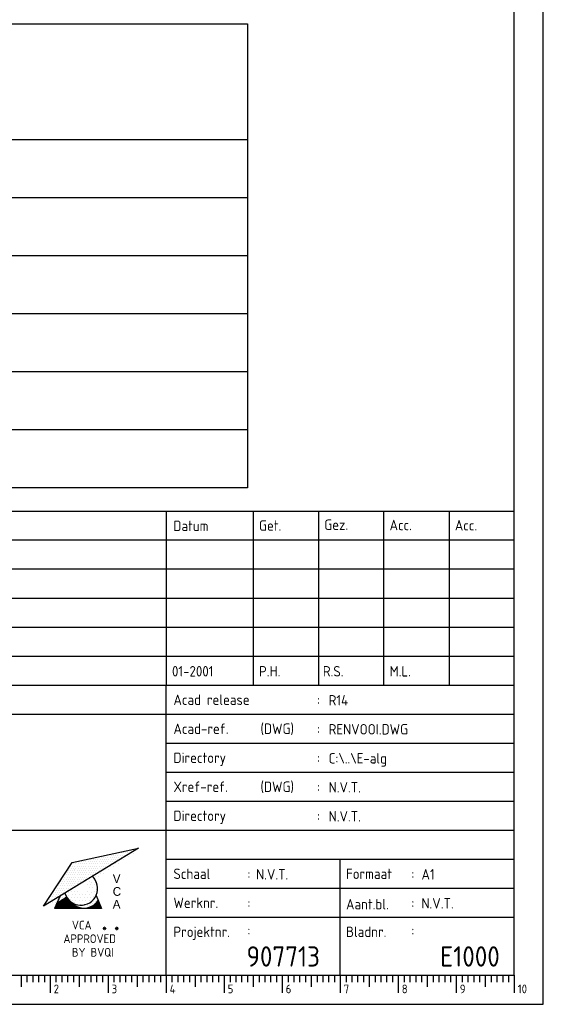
# Model space of a CAD drawing. Extents: x 0 to 841, y -120 to 594.
# Tile 8 of 10: x 751 to 841, y 0 to 170. Entities that reach past the tile are written whole.
import ezdxf
from ezdxf.enums import TextEntityAlignment as Align

# ---------------------------------------------------------------- set-up
doc = ezdxf.new("R2010")
doc.units = 0
doc.header["$LTSCALE"] = 25
doc.header["$MEASUREMENT"] = 0
doc.layers.get('0').update_dxf_attribs({"linetype": 'CONTINUOUS'})
for name, color, linetype in [('E--L$2A-_KADER', 7, 'CONTINUOUS'), ('E--L$4A-_STEMPEL', 3, 'CONTINUOUS'), ('E--L6441_DATACOM', 3, 'CONTINUOUS')]:
    doc.layers.add(name, color=color, linetype=linetype)
doc.styles.add('ISO', font='isocp.shx')
doc.styles.get("Standard").update_dxf_attribs({"font": 'ISO.SHX'})
doc.styles.add('UNIV', font='UNIV.SHX')

# ---------------------------------------------------------------- blocks, each defined once
blk = doc.blocks.new('*X0')
at = {"color": 0}
for p, q in [((102.1875, 135), (102.1875, 135)), ((103.125, 135), (103.125, 135)), ((103.59375, 135.9375), (103.59375, 135.9375)), ((104.53125, 135.9375), (104.53125, 135.9375)), ((97.96875, 132.1875), (97.96875, 132.1875)), ((98.90625, 132.1875), (98.90625, 132.1875)), ((99.375, 133.125), (99.375, 133.125)), ((100.3125, 133.125), (100.3125, 133.125)), ((100.78125, 134.0625), (100.78125, 134.0625)), ((101.71875, 134.0625), (101.71875, 134.0625)), ((93.75, 129.375), (93.75, 129.375)), ((94.6875, 129.375), (94.6875, 129.375)), ((95.15625, 130.3125), (95.15625, 130.3125)), ((96.09375, 130.3125), (96.09375, 130.3125)), ((96.5625, 131.25), (96.5625, 131.25)), ((97.5, 131.25), (97.5, 131.25)), ((81.5625, 121.875), (81.5625, 121.875)), ((82.96875, 122.8125), (82.96875, 122.8125))]:
    blk.add_line(p, q, dxfattribs=at)
blk = doc.blocks.new('*X2')
at = {"color": 0}
for p, q in [((97.8125, 120.625), (97.8125, 120.625)), ((98.125, 121.25), (98.125, 121.25)), ((98.4375, 121.875), (98.4375, 121.875)), ((98.75, 121.25), (98.75, 121.25)), ((99.0625, 121.875), (99.0625, 121.875)), ((99.375, 122.5), (99.375, 122.5)), ((99.6875, 121.875), (99.6875, 121.875))]:
    blk.add_line(p, q, dxfattribs=at)
blk = doc.blocks.new('*X1')
at = {"color": 0}
for p, q in [((107.8125, 120.625), (107.8125, 120.625)), ((108.125, 121.25), (108.125, 121.25)), ((108.4375, 121.875), (108.4375, 121.875)), ((108.4375, 120.625), (108.4375, 120.625)), ((108.75, 121.25), (108.75, 121.25)), ((101.875, 120), (101.875, 120)), ((102.8125, 119.375), (102.8125, 119.375)), ((103.4375, 119.375), (103.4375, 119.375)), ((104.0625, 119.375), (104.0625, 119.375)), ((104.375, 118.75), (104.375, 118.75)), ((104.6875, 119.375), (104.6875, 119.375)), ((105, 118.75), (105, 118.75)), ((105.3125, 119.375), (105.3125, 119.375)), ((105.625, 118.75), (105.625, 118.75)), ((105.9375, 119.375), (105.9375, 119.375)), ((106.5625, 119.375), (106.5625, 119.375)), ((106.875, 120), (106.875, 120)), ((107.1875, 119.375), (107.1875, 119.375)), ((107.5, 120), (107.5, 120)), ((108.125, 120), (108.125, 120))]:
    blk.add_line(p, q, dxfattribs=at)
blk = doc.blocks.new('*X3')
at = {"color": 0}
for p, q in [((65.25, 120.86), (65.25, 122.96)), ((65.5, 120.86), (65.5, 123.12)), ((65.75, 120.86), (65.75, 123.27)), ((66, 120.86), (66, 123.42)), ((66.25, 120.86), (66.25, 123.58)), ((66.5, 120.86), (66.5, 123.73)), ((66.75, 120.86), (66.75, 123.88)), ((67, 120.86), (67, 124.04)), ((67.25, 120.86), (67.25, 123.72)), ((67.5, 120.86), (67.5, 123.41)), ((67.75, 120.86), (67.75, 123.15)), ((68, 120.86), (68, 122.92)), ((76, 120.86), (76, 122.97)), ((63.75, 120.86), (63.75, 121.24)), ((64, 120.86), (64, 121.84)), ((64.25, 120.86), (64.25, 122.35)), ((64.5, 120.86), (64.5, 122.5)), ((64.75, 120.86), (64.75, 122.66)), ((65, 120.86), (65, 122.81)), ((68.25, 120.86), (68.25, 122.73)), ((68.5, 120.86), (68.5, 122.54)), ((68.75, 120.86), (68.75, 122.29)), ((69, 120.86), (69, 122.07)), ((69.25, 120.86), (69.25, 121.87)), ((69.5, 120.86), (69.5, 121.71)), ((69.75, 120.86), (69.75, 121.56)), ((70, 120.86), (70, 121.44)), ((70.25, 120.86), (70.25, 121.33)), ((70.5, 120.86), (70.5, 121.24)), ((70.75, 120.86), (70.75, 121.16)), ((71, 120.86), (71, 121.1)), ((71.25, 120.86), (71.25, 121.05)), ((71.5, 120.86), (71.5, 121.02)), ((71.75, 120.86), (71.75, 121)), ((72, 120.86), (72, 120.99)), ((72.25, 120.86), (72.25, 121)), ((72.5, 120.86), (72.5, 121.02)), ((72.75, 120.86), (72.75, 121.05)), ((73, 120.86), (73, 121.1)), ((73.25, 120.86), (73.25, 121.16)), ((73.5, 120.86), (73.5, 121.23)), ((73.75, 120.86), (73.75, 121.32)), ((74, 120.86), (74, 121.43)), ((74.25, 120.86), (74.25, 121.56)), ((74.5, 120.86), (74.5, 121.7)), ((74.75, 120.86), (74.75, 121.87)), ((75, 120.86), (75, 122.06)), ((75.25, 120.86), (75.25, 122.27)), ((75.5, 120.86), (75.5, 122.53)), ((75.75, 120.86), (75.75, 122.82)), ((76.25, 120.86), (76.25, 122.37)), ((76.5, 120.86), (76.5, 121.77)), ((76.75, 120.86), (76.75, 121.17))]:
    blk.add_line(p, q, dxfattribs=at)
blk = doc.blocks.new('STEMPEL')
at = {"layer": 'E--L$4A-_STEMPEL', "color": 3}
for p, q in [((-185, 85), (-5, 85)), ((-185, 55), (-5, 55)), ((-65, 5), (-65, 55)), ((-185, 30), (-5, 30)), ((-35, 5), (-35, 25))]:
    blk.add_line(p, q, dxfattribs=at)
at = {"layer": 'E--L$4A-_STEMPEL', "color": 2}
for p, q in [((-65, 85), (-65, 55)), ((-50, 85), (-50, 55)), ((-38.75, 85), (-38.75, 55)), ((-27.5, 55), (-27.5, 85)), ((-16.25, 85), (-16.25, 55)), ((-5, 80), (-185, 80)), ((-5, 75), (-185, 75)), ((-185, 70), (-5, 70)), ((-185, 65), (-5, 65)), ((-185, 60), (-5, 60)), ((-185, 50), (-5, 50)), ((-65, 45), (-5, 45)), ((-65, 40), (-5, 40)), ((-65, 35), (-5, 35)), ((-69.76, 26.93), (-86.15, 16.89)), ((-81.23, 24.47), (-69.76, 26.93)), ((-75.24, 25.73), (-75.24, 25.73)), ((-74.86, 25.73), (-74.86, 25.73)), ((-74.48, 25.73), (-74.48, 25.73)), ((-74.1, 25.73), (-74.1, 25.73)), ((-73.72, 25.73), (-73.72, 25.73)), ((-73.53, 26.11), (-73.53, 26.11)), ((-73.34, 25.73), (-73.34, 25.73)), ((-73.15, 26.11), (-73.15, 26.11)), ((-72.96, 25.73), (-72.96, 25.73)), ((-72.77, 26.11), (-72.77, 26.11)), ((-72.58, 25.73), (-72.58, 25.73)), ((-72.39, 26.11), (-72.39, 26.11)), ((-72.2, 25.73), (-72.2, 25.73)), ((-72.01, 26.11), (-72.01, 26.11)), ((-71.82, 25.73), (-71.82, 25.73)), ((-71.63, 26.11), (-71.63, 26.11)), ((-71.44, 26.49), (-71.44, 26.49)), ((-71.25, 26.11), (-71.25, 26.11)), ((-71.06, 26.49), (-71.06, 26.49)), ((-70.68, 26.49), (-70.68, 26.49)), ((-86.15, 16.89), (-81.23, 24.47)), ((-81.5, 23.83), (-81.5, 23.83)), ((-81.31, 24.21), (-81.31, 24.21)), ((-81.12, 23.83), (-81.12, 23.83)), ((-80.93, 24.21), (-80.93, 24.21)), ((-80.74, 23.83), (-80.74, 23.83)), ((-80.55, 24.21), (-80.55, 24.21)), ((-80.36, 24.59), (-80.36, 24.59)), ((-80.36, 23.83), (-80.36, 23.83)), ((-80.17, 24.21), (-80.17, 24.21)), ((-79.98, 24.59), (-79.98, 24.59)), ((-79.98, 23.83), (-79.98, 23.83)), ((-79.79, 24.21), (-79.79, 24.21)), ((-79.6, 24.59), (-79.6, 24.59)), ((-79.6, 23.83), (-79.6, 23.83)), ((-79.41, 24.21), (-79.41, 24.21)), ((-79.22, 24.59), (-79.22, 24.59)), ((-79.22, 23.83), (-79.22, 23.83)), ((-79.03, 24.21), (-79.03, 24.21)), ((-78.84, 24.59), (-78.84, 24.59)), ((-78.84, 23.83), (-78.84, 23.83)), ((-78.65, 24.97), (-78.65, 24.97)), ((-78.65, 24.21), (-78.65, 24.21)), ((-78.46, 24.59), (-78.46, 24.59)), ((-78.46, 23.83), (-78.46, 23.83)), ((-78.27, 24.97), (-78.27, 24.97)), ((-78.27, 24.21), (-78.27, 24.21)), ((-78.08, 24.59), (-78.08, 24.59)), ((-78.08, 23.83), (-78.08, 23.83)), ((-77.89, 24.97), (-77.89, 24.97)), ((-77.89, 24.21), (-77.89, 24.21)), ((-77.7, 24.59), (-77.7, 24.59)), ((-77.7, 23.83), (-77.7, 23.83)), ((-77.51, 24.97), (-77.51, 24.97)), ((-77.51, 24.21), (-77.51, 24.21)), ((-77.32, 24.59), (-77.32, 24.59)), ((-77.32, 23.83), (-77.32, 23.83)), ((-77.14, 24.97), (-77.14, 24.97)), ((-77.14, 24.21), (-77.14, 24.21)), ((-76.95, 25.35), (-76.95, 25.35)), ((-76.95, 24.59), (-76.95, 24.59)), ((-76.95, 23.83), (-76.95, 23.83)), ((-76.76, 24.97), (-76.76, 24.97)), ((-76.76, 24.21), (-76.76, 24.21)), ((-76.57, 25.35), (-76.57, 25.35)), ((-76.57, 24.59), (-76.57, 24.59)), ((-76.57, 23.83), (-76.57, 23.83)), ((-76.38, 24.97), (-76.38, 24.97)), ((-76.38, 24.21), (-76.38, 24.21)), ((-76.19, 25.35), (-76.19, 25.35)), ((-76.19, 24.59), (-76.19, 24.59)), ((-76.19, 23.83), (-76.19, 23.83)), ((-76, 24.97), (-76, 24.97)), ((-76, 24.21), (-76, 24.21)), ((-75.81, 25.35), (-75.81, 25.35)), ((-75.81, 24.59), (-75.81, 24.59)), ((-75.81, 23.83), (-75.81, 23.83)), ((-75.62, 24.97), (-75.62, 24.97)), ((-75.62, 24.21), (-75.62, 24.21)), ((-75.43, 25.35), (-75.43, 25.35)), ((-75.43, 24.59), (-75.43, 24.59)), ((-75.43, 23.83), (-75.43, 23.83)), ((-75.24, 24.97), (-75.24, 24.97)), ((-75.24, 24.21), (-75.24, 24.21)), ((-75.05, 25.35), (-75.05, 25.35)), ((-75.05, 24.59), (-75.05, 24.59)), ((-75.05, 23.83), (-75.05, 23.83)), ((-74.86, 24.97), (-74.86, 24.97)), ((-74.86, 24.21), (-74.86, 24.21)), ((-74.67, 25.35), (-74.67, 25.35)), ((-74.67, 24.59), (-74.67, 24.59)), ((-74.48, 24.97), (-74.48, 24.97)), ((-74.48, 24.21), (-74.48, 24.21)), ((-74.29, 25.35), (-74.29, 25.35)), ((-74.29, 24.59), (-74.29, 24.59)), ((-74.1, 24.97), (-74.1, 24.97)), ((-73.91, 25.35), (-73.91, 25.35)), ((-73.91, 24.59), (-73.91, 24.59)), ((-73.72, 24.97), (-73.72, 24.97)), ((-73.53, 25.35), (-73.53, 25.35)), ((-73.34, 24.97), (-73.34, 24.97)), ((-73.15, 25.35), (-73.15, 25.35)), ((-72.77, 25.35), (-72.77, 25.35)), ((-72.39, 25.35), (-72.39, 25.35)), ((-65, 25), (-5, 25)), ((-82.26, 22.32), (-82.26, 22.32)), ((-82.07, 22.69), (-82.07, 22.69)), ((-81.88, 23.07), (-81.88, 23.07)), ((-81.88, 22.32), (-81.88, 22.32)), ((-81.69, 23.45), (-81.69, 23.45)), ((-81.69, 22.69), (-81.69, 22.69)), ((-81.5, 23.07), (-81.5, 23.07)), ((-81.5, 22.32), (-81.5, 22.32)), ((-81.31, 23.45), (-81.31, 23.45)), ((-81.31, 22.69), (-81.31, 22.69)), ((-81.12, 23.07), (-81.12, 23.07)), ((-81.12, 22.32), (-81.12, 22.32)), ((-80.93, 23.45), (-80.93, 23.45)), ((-80.93, 22.69), (-80.93, 22.69)), ((-80.79, 23.29), (-80.79, 23.29)), ((-80.74, 23.07), (-80.74, 23.07)), ((-80.74, 22.32), (-80.74, 22.32)), ((-80.55, 23.45), (-80.55, 23.45)), ((-80.55, 22.69), (-80.55, 22.69)), ((-80.36, 23.07), (-80.36, 23.07)), ((-80.36, 22.32), (-80.36, 22.32)), ((-80.17, 23.45), (-80.17, 23.45)), ((-80.17, 22.69), (-80.17, 22.69)), ((-79.98, 23.07), (-79.98, 23.07)), ((-79.98, 22.32), (-79.98, 22.32)), ((-79.79, 23.45), (-79.79, 23.45)), ((-79.79, 22.69), (-79.79, 22.69)), ((-79.6, 23.07), (-79.6, 23.07)), ((-79.6, 22.32), (-79.6, 22.32)), ((-79.41, 23.45), (-79.41, 23.45)), ((-79.41, 22.69), (-79.41, 22.69)), ((-79.22, 23.07), (-79.22, 23.07)), ((-79.22, 22.32), (-79.22, 22.32)), ((-79.03, 23.45), (-79.03, 23.45)), ((-79.03, 22.69), (-79.03, 22.69)), ((-78.84, 23.07), (-78.84, 23.07)), ((-78.84, 22.32), (-78.84, 22.32)), ((-78.65, 23.45), (-78.65, 23.45)), ((-78.65, 22.69), (-78.65, 22.69)), ((-78.46, 23.07), (-78.46, 23.07)), ((-78.46, 22.32), (-78.46, 22.32)), ((-78.27, 23.45), (-78.27, 23.45)), ((-78.27, 22.69), (-78.27, 22.69)), ((-78.08, 23.07), (-78.08, 23.07)), ((-78.08, 22.32), (-78.08, 22.32)), ((-77.89, 23.45), (-77.89, 23.45)), ((-77.89, 22.69), (-77.89, 22.69)), ((-77.7, 23.07), (-77.7, 23.07)), ((-77.7, 22.32), (-77.7, 22.32)), ((-77.51, 23.45), (-77.51, 23.45)), ((-77.51, 22.69), (-77.51, 22.69)), ((-77.32, 23.07), (-77.32, 23.07)), ((-77.32, 22.32), (-77.32, 22.32)), ((-77.14, 23.45), (-77.14, 23.45)), ((-77.14, 22.69), (-77.14, 22.69)), ((-76.95, 23.07), (-76.95, 23.07)), ((-76.76, 23.45), (-76.76, 23.45)), ((-76.76, 22.69), (-76.76, 22.69)), ((-76.57, 23.07), (-76.57, 23.07)), ((-76.38, 23.45), (-76.38, 23.45)), ((-76.19, 23.07), (-76.19, 23.07)), ((-76, 23.45), (-76, 23.45)), ((-75.62, 23.45), (-75.62, 23.45)), ((-83.59, 20.42), (-83.59, 20.42)), ((-83.4, 20.8), (-83.4, 20.8)), ((-83.21, 21.18), (-83.21, 21.18)), ((-83.21, 20.42), (-83.21, 20.42)), ((-83.02, 21.56), (-83.02, 21.56)), ((-83.02, 20.8), (-83.02, 20.8)), ((-82.83, 21.94), (-82.83, 21.94)), ((-82.83, 21.18), (-82.83, 21.18)), ((-82.83, 20.42), (-82.83, 20.42)), ((-82.64, 21.56), (-82.64, 21.56)), ((-82.64, 20.8), (-82.64, 20.8)), ((-82.45, 21.94), (-82.45, 21.94)), ((-82.45, 21.18), (-82.45, 21.18)), ((-82.45, 20.42), (-82.45, 20.42)), ((-82.26, 21.56), (-82.26, 21.56)), ((-82.26, 20.8), (-82.26, 20.8)), ((-82.07, 21.94), (-82.07, 21.94)), ((-82.07, 21.18), (-82.07, 21.18)), ((-82.07, 20.42), (-82.07, 20.42)), ((-81.88, 21.56), (-81.88, 21.56)), ((-81.88, 20.8), (-81.88, 20.8)), ((-81.69, 21.94), (-81.69, 21.94)), ((-81.69, 21.18), (-81.69, 21.18)), ((-81.69, 20.42), (-81.69, 20.42)), ((-81.5, 21.56), (-81.5, 21.56)), ((-81.5, 20.8), (-81.5, 20.8)), ((-81.31, 21.94), (-81.31, 21.94)), ((-81.31, 21.18), (-81.31, 21.18)), ((-81.31, 20.42), (-81.31, 20.42)), ((-81.12, 21.56), (-81.12, 21.56)), ((-81.12, 20.8), (-81.12, 20.8)), ((-80.93, 21.94), (-80.93, 21.94)), ((-80.93, 21.18), (-80.93, 21.18)), ((-80.93, 20.42), (-80.93, 20.42)), ((-80.74, 21.56), (-80.74, 21.56)), ((-80.74, 20.8), (-80.74, 20.8)), ((-80.55, 21.94), (-80.55, 21.94)), ((-80.55, 21.18), (-80.55, 21.18)), ((-80.55, 20.42), (-80.55, 20.42)), ((-80.36, 21.56), (-80.36, 21.56)), ((-80.36, 20.8), (-80.36, 20.8)), ((-80.17, 21.94), (-80.17, 21.94)), ((-80.17, 21.18), (-80.17, 21.18)), ((-79.98, 21.56), (-79.98, 21.56)), ((-79.98, 20.8), (-79.98, 20.8)), ((-79.79, 21.94), (-79.79, 21.94)), ((-79.79, 21.18), (-79.79, 21.18)), ((-79.6, 21.56), (-79.6, 21.56)), ((-79.41, 21.94), (-79.41, 21.94)), ((-79.41, 21.18), (-79.41, 21.18)), ((-79.22, 21.56), (-79.22, 21.56)), ((-79.03, 21.94), (-79.03, 21.94)), ((-78.84, 21.56), (-78.84, 21.56)), ((-78.84, 21.23), (-78.84, 21.23)), ((-78.65, 21.94), (-78.65, 21.94)), ((-78.55, 20.66), (-78.55, 20.66)), ((-78.27, 21.94), (-78.27, 21.94)), ((-78.27, 21.23), (-78.27, 21.23)), ((-77.98, 21.8), (-77.98, 21.8)), ((-77.98, 20.66), (-77.98, 20.66)), ((-77.8, 20.92), (-77.8, 20.92)), ((-77.45, 21.5), (-77.45, 21.5)), ((-77.42, 20.66), (-77.42, 20.66)), ((-77.19, 21), (-77.19, 21)), ((-77.13, 21.23), (-77.13, 21.23)), ((-77.01, 20.49), (-77.01, 20.49)), ((-84.73, 18.9), (-84.73, 18.9)), ((-84.54, 19.28), (-84.54, 19.28)), ((-84.35, 19.66), (-84.35, 19.66)), ((-84.35, 18.9), (-84.35, 18.9)), ((-84.16, 19.28), (-84.16, 19.28)), ((-83.97, 19.66), (-83.97, 19.66)), ((-83.97, 18.9), (-83.97, 18.9)), ((-83.78, 20.04), (-83.78, 20.04)), ((-83.78, 19.28), (-83.78, 19.28)), ((-83.59, 19.66), (-83.59, 19.66)), ((-83.59, 18.9), (-83.59, 18.9)), ((-83.4, 20.04), (-83.4, 20.04)), ((-83.4, 19.28), (-83.4, 19.28)), ((-83.21, 19.66), (-83.21, 19.66)), ((-83.21, 18.9), (-83.21, 18.9)), ((-83.02, 20.04), (-83.02, 20.04)), ((-83.02, 19.28), (-83.02, 19.28)), ((-82.83, 19.66), (-82.83, 19.66)), ((-82.64, 20.04), (-82.64, 20.04)), ((-82.64, 19.28), (-82.64, 19.28)), ((-82.45, 19.66), (-82.45, 19.66)), ((-82.26, 20.04), (-82.26, 20.04)), ((-82.26, 19.28), (-82.26, 19.28)), ((-82.26, 18.95), (-82.26, 18.95)), ((-82.07, 19.66), (-82.07, 19.66)), ((-81.88, 20.04), (-81.88, 20.04)), ((-81.84, 19.29), (-81.84, 19.29)), ((-81.84, 18.68), (-81.84, 18.68)), ((-81.69, 19.66), (-81.69, 19.66)), ((-81.5, 20.04), (-81.5, 20.04)), ((-81.4, 19.52), (-81.4, 19.52)), ((-81.12, 20.04), (-81.12, 20.04)), ((-81.12, 18.95), (-81.12, 18.95)), ((-80.83, 19.52), (-80.83, 19.52)), ((-80.55, 20.09), (-80.55, 20.09)), ((-80.55, 18.95), (-80.55, 18.95)), ((-80.26, 19.52), (-80.26, 19.52)), ((-79.98, 18.95), (-79.98, 18.95)), ((-79.41, 18.95), (-79.41, 18.95)), ((-78.84, 18.95), (-78.84, 18.95)), ((-78.55, 19.52), (-78.55, 19.52)), ((-78.27, 20.09), (-78.27, 20.09)), ((-78.27, 18.95), (-78.27, 18.95)), ((-77.9, 19.21), (-77.9, 19.21)), ((-77.7, 20.09), (-77.7, 20.09)), ((-77.42, 19.52), (-77.42, 19.52)), ((-77.13, 18.95), (-77.13, 18.95)), ((-77.09, 18.74), (-76.16, 16.51)), ((-77.03, 19.81), (-77.03, 19.81)), ((-65, 20), (-5, 20)), ((-86.06, 17), (-86.06, 17)), ((-85.49, 17.38), (-85.49, 17.38)), ((-85.3, 17.76), (-85.3, 17.76)), ((-85.11, 18.14), (-85.11, 18.14)), ((-84.92, 18.52), (-84.92, 18.52)), ((-84.92, 17.76), (-84.92, 17.76)), ((-84.73, 18.14), (-84.73, 18.14)), ((-84.54, 18.52), (-84.54, 18.52)), ((-84.35, 18.14), (-84.35, 18.14)), ((-83.35, 18.61), (-84.23, 16.51)), ((-84.16, 18.52), (-84.16, 18.52)), ((-84.14, 17.54), (-84.14, 17.54)), ((-82.14, 18.45), (-83.86, 17.39)), ((-83.78, 18.52), (-83.78, 18.52)), ((-81.97, 18.38), (-81.97, 18.38)), ((-81.5, 18.02), (-81.5, 18.02)), ((-81.4, 18.38), (-81.4, 18.38)), ((-81.12, 17.81), (-81.12, 17.81)), ((-80.83, 18.38), (-80.83, 18.38)), ((-80.75, 17.55), (-80.75, 17.55)), ((-80.55, 17.81), (-80.55, 17.81)), ((-80.26, 18.38), (-80.26, 18.38)), ((-80.26, 17.24), (-80.26, 17.24)), ((-79.98, 17.81), (-79.98, 17.81)), ((-79.69, 18.38), (-79.69, 18.38)), ((-79.69, 17.24), (-79.69, 17.24)), ((-79.41, 17.81), (-79.41, 17.81)), ((-79.12, 18.38), (-79.12, 18.38)), ((-79.12, 17.24), (-79.12, 17.24)), ((-78.84, 17.81), (-78.84, 17.81)), ((-78.55, 18.38), (-78.55, 18.38)), ((-78.27, 17.81), (-78.27, 17.81)), ((-77.98, 18.38), (-77.98, 18.38)), ((-77.55, 18.66), (-77.55, 18.66)), ((-77.42, 18.38), (-77.42, 18.38)), ((-76.16, 16.51), (-84.23, 16.51)), ((-65, 15), (-5, 15))]:
    blk.add_line(p, q, dxfattribs=at)
for centre, start, end in [((-79.69, 19.97), 196.3798, 46.6202), ((-79.12, 19.47), 221.695, 326.1466)]:
    blk.add_arc(centre, 2.88, start, end, dxfattribs=at)
at = {"layer": 'E--L$4A-_STEMPEL', "color": 2, "xscale": 0.6075, "yscale": 0.6075, "zscale": 0.6075}
for name, p in [('*X0', (-134.15, -56.54)), ('*X2', (-142.99, -55.55)), ('*X3', (-122.86, -56.92)), ('*X1', (-142.99, -55.49))]:
    blk.add_blockref(name, p, dxfattribs=at)
at = {"layer": 'E--L$4A-_STEMPEL', "color": 2}
for s, height, style, p in [('Datum', 1.8, 'ISO', (-63.76, 81.56)), ('Get.', 1.8, 'ISO', (-49, 81.62)), ('Gez.', 1.8, 'ISO', (-37.75, 81.76)), ('Acc.', 1.8, 'ISO', (-26.5, 81.71)), ('Acc.', 1.8, 'ISO', (-15.25, 81.66)), ('Acad release ', 1.8, 'ISO', (-63.75, 51.6)), (':', 1.8, 'ISO', (-39, 51.6)), ('Acad-ref. ', 1.8, 'ISO', (-63.75, 46.6)), ('(DWG)', 1.8, 'ISO', (-48.75, 46.6)), (':', 1.8, 'ISO', (-39, 46.6)), ('Directory', 1.8, 'ISO', (-63.75, 41.6)), (':', 1.8, 'ISO', (-39, 41.6)), ('Xref-ref.', 1.8, 'ISO', (-63.75, 36.6)), ('(DWG)', 1.8, 'ISO', (-48.75, 36.6)), (':', 1.8, 'ISO', (-39, 36.6)), ('Directory', 1.8, 'ISO', (-63.75, 31.6)), (':', 1.8, 'ISO', (-39, 31.6)), ('V', 1.5, 'UNIV', (-74.21, 20.91)), ('Schaal', 1.8, 'ISO', (-63.75, 21.6)), (':', 1.8, 'ISO', (-51, 21.6)), ('Formaat', 1.8, 'ISO', (-34, 21.6)), (':', 1.8, 'ISO', (-22.75, 21.6)), ('C', 1.5, 'UNIV', (-74.21, 18.7)), ('A', 1.5, 'UNIV', (-74.21, 16.49)), ('Werknr.', 1.8, 'ISO', (-63.75, 16.6)), (':', 1.8, 'ISO', (-51, 16.6)), ('Aant.bl.', 1.8, 'ISO', (-34, 16.35)), (':', 1.8, 'ISO', (-22.75, 16.6)), ('Projektnr.', 1.8, 'ISO', (-63.75, 11.6)), (':', 1.8, 'ISO', (-51, 11.85)), ('Bladnr.', 1.8, 'ISO', (-34, 11.6)), (':', 1.8, 'ISO', (-22.75, 11.85))]:
    blk.add_text(s, height=height, dxfattribs=dict(at, style=style)).set_placement(p)
at = {"layer": 'E--L$4A-_STEMPEL', "color": 1, "style": 'ISO'}
for s, height, p in [('VCA', 1.5, (-81.25, 12.9)), ('+', 1.46, (-76.07, 12.5)), ('*', 1.46, (-76.07, 12.5)), ('+', 1.46, (-73.96, 12.5)), ('*', 1.46, (-73.96, 12.5)), ('APPROVED', 1.5, (-82.71, 10.56)), ('BY BVQI', 1.5, (-81.25, 8.21))]:
    blk.add_text(s, height=height, dxfattribs=at).set_placement(p)
at = {"layer": 'E--L$4A-_STEMPEL', "color": 2, "style": 'ISO'}
for tag, p in [('REVISIELETTER', (-183.5, 76.5)), ('OMSCHRIJVING', (-177.5, 76.5)), ('DATUM-GETEKEND', (-64, 76.5)), ('GETEKEND-DOOR', (-49, 76.5)), ('GEZIEN-DOOR', (-38, 76.5)), ('ACC-DOOR', (-26.5, 76.5)), ('ACC-DOOR', (-15.5, 76.5)), ('REVISIELETTER', (-183.5, 71.5)), ('OMSCHRIJVING', (-177.5, 71.5)), ('DATUM-GETEKEND', (-64, 71.5)), ('GETEKEND-DOOR', (-49, 71.5)), ('GEZIEN-DOOR', (-38, 71.5)), ('ACC-DOOR', (-26.5, 71.5)), ('ACC-DOOR', (-15.5, 71.5)), ('REVISIELETTER', (-183.5, 66.5)), ('OMSCHRIJVING', (-177.5, 66.5)), ('DATUM-GETEKEND', (-64, 66.5)), ('GETEKEND-DOOR', (-49, 66.5)), ('GEZIEN-DOOR', (-38, 66.5)), ('ACC-DOOR', (-27, 66.5)), ('ACC-DOOR', (-15.5, 66.5)), ('REVISIELETTER', (-183.5, 61.5)), ('OMSCHRIJVING', (-177.5, 61.5)), ('DATUM-GETEKEND', (-64, 61.5)), ('GETEKEND-DOOR', (-49, 61.5)), ('GEZIEN-DOOR', (-38, 61.5)), ('ACC-DOOR', (-27, 61.5)), ('ACC-DOOR', (-15.5, 61.5)), ('OMSCHRIJVING-O', (-177.5, 56.5)), ('DATUM-GETEKEND', (-64, 56.5)), ('GETEKEND-DOOR', (-49, 56.5)), ('GEZIEN-DOOR', (-38, 56.5)), ('ACC-DOOR', (-26.5, 56.5)), ('ACC-DOOR', (-15.5, 56.5)), ('OMSCHRIJVING', (-162, 51.5)), ('ACAD-RELEASE', (-37, 51.5)), ('ACAD-REF', (-37, 46.5)), ('ACAD-DIR', (-37, 41.5)), ('X-REF', (-37, 36.5)), ('XREF-DIR', (-37, 31.5)), ('SCHAAL', (-49.5, 21.5)), ('FORMAAT', (-21, 21.5)), ('WERKNUMMER', (-49.5, 16.5)), ('AANTAL-BLADEN', (-21, 16.5))]:
    blk.add_attdef(tag, p, '', height=1.8, dxfattribs=at)
at = {"layer": 'E--L$4A-_STEMPEL', "style": 'ISO'}
for tag, p in [('OPMERKING-1', (-184, 44)), ('OPMERKING-2', (-184, 38)), ('OPMERKING-3', (-184, 32))]:
    blk.add_attdef(tag, p, '', height=3.5, dxfattribs=at)
for tag, p in [('PROJEKT-NUMMER', (-38.5, 6.5)), ('BLAD-NUMMER', (-7.5, 6.5))]:
    blk.add_attdef(tag, text='', height=3.5, dxfattribs=at).set_placement(p, align=Align.RIGHT)
blk = doc.blocks.new('A1')
at = {"layer": 'E--L$2A-_KADER', "color": 2}
for p, q in [((841, 0), (841, 594)), ((0, 0), (841, 0))]:
    blk.add_line(p, q, dxfattribs=at)
at = {"layer": 'E--L$2A-_KADER', "color": 4}
for p, q in [((836, 5), (836, 589)), ((25, 5), (836, 5))]:
    blk.add_line(p, q, dxfattribs=at)
at = {"layer": 'E--L$2A-_KADER', "color": 2}
for points in [[(751, 5), (751, 3)], [(752, 5), (752, 3.8)], [(753, 5), (753, 3.8)], [(754, 5), (754, 3.8)], [(755, 5), (755, 3.8)], [(756, 5), (756, 2)], [(757, 5), (757, 3.8)], [(758, 5), (758, 3.8)], [(759, 5), (759, 3.8)], [(760, 5), (760, 3.8)], [(761, 5), (761, 3)], [(762, 5), (762, 3.8)], [(763, 5), (763, 3.8)], [(764, 5), (764, 3.8)], [(765, 5), (765, 3.8)], [(766, 5), (766, 2)], [(767, 5), (767, 3.8)], [(768, 5), (768, 3.8)], [(769, 5), (769, 3.8)], [(770, 5), (770, 3.8)], [(771, 5), (771, 3)], [(772, 5), (772, 3.8)], [(773, 5), (773, 3.8)], [(774, 5), (774, 3.8)], [(775, 5), (775, 3.8)], [(776, 5), (776, 2)], [(777, 5), (777, 3.8)], [(778, 5), (778, 3.8)], [(779, 5), (779, 3.8)], [(780, 5), (780, 3.8)], [(781, 5), (781, 3)], [(782, 5), (782, 3.8)], [(783, 5), (783, 3.8)], [(784, 5), (784, 3.8)], [(785, 5), (785, 3.8)], [(786, 5), (786, 2)], [(787, 5), (787, 3.8)], [(788, 5), (788, 3.8)], [(789, 5), (789, 3.8)], [(790, 5), (790, 3.8)], [(791, 5), (791, 3)], [(792, 5), (792, 3.8)], [(793, 5), (793, 3.8)], [(794, 5), (794, 3.8)], [(795, 5), (795, 3.8)], [(796, 5), (796, 2)], [(797, 5), (797, 3.8)], [(798, 5), (798, 3.8)], [(799, 5), (799, 3.8)], [(800, 5), (800, 3.8)], [(801, 5), (801, 3)], [(802, 5), (802, 3.8)], [(803, 5), (803, 3.8)], [(804, 5), (804, 3.8)], [(805, 5), (805, 3.8)], [(806, 5), (806, 2)], [(807, 5), (807, 3.8)], [(808, 5), (808, 3.8)], [(809, 5), (809, 3.8)], [(810, 5), (810, 3.8)], [(811, 5), (811, 3)], [(812, 5), (812, 3.8)], [(813, 5), (813, 3.8)], [(814, 5), (814, 3.8)], [(815, 5), (815, 3.8)], [(816, 5), (816, 2)], [(817, 5), (817, 3.8)], [(818, 5), (818, 3.8)], [(819, 5), (819, 3.8)], [(820, 5), (820, 3.8)], [(821, 5), (821, 3)], [(822, 5), (822, 3.8)], [(823, 5), (823, 3.8)], [(824, 5), (824, 3.8)], [(825, 5), (825, 3.8)], [(826, 5), (826, 2)], [(827, 5), (827, 3.8)], [(828, 5), (828, 3.8)], [(829, 5), (829, 3.8)], [(830, 5), (830, 3.8)], [(831, 5), (831, 3)], [(832, 5), (832, 3.8)], [(833, 5), (833, 3.8)], [(834, 5), (834, 3.8)], [(835, 5), (835, 3.8)], [(836, 5), (836, 2)]]:
    blk.add_lwpolyline(points, dxfattribs=at)
for s, p in [('2', (756.6, 1.9)), ('3', (766.6, 1.9)), ('4', (776.6, 1.9)), ('5', (786.6, 1.9)), ('6', (796.6, 1.9)), ('7', (806.6, 1.9)), ('8', (816.6, 1.9)), ('9', (826.6, 1.9)), ('10', (836.6, 1.9))]:
    blk.add_text(s, height=1.5, dxfattribs=at).set_placement(p)

msp = doc.modelspace()

# ---------------------------------------------------------------- linework, layer by layer
at = {"color": 3}
for p, q in [((585, 169), (790, 169)), ((790, 169), (790, 89)), ((790, 149), (585, 149)), ((790, 89), (585, 89))]:
    msp.add_line(p, q, dxfattribs=at)
at = {"color": 1}
for p, q in [((790, 139), (585, 139)), ((790, 129), (585, 129)), ((790, 119), (585, 119)), ((790, 109), (585, 109)), ((790, 99), (585, 99))]:
    msp.add_line(p, q, dxfattribs=at)

# ---------------------------------------------------------------- block references
ref = msp.add_blockref('STEMPEL', (841, 0))
ref.add_attrib('PROJEKT-NUMMER', '907713', dxfattribs={"layer": 'E--L$4A-_STEMPEL', "height": 3.5, "style": 'ISO'}).set_placement((802.5, 6.5), align=Align.RIGHT)
ref.add_attrib('FORMAAT', 'A1', (820, 21.5), dxfattribs={"layer": 'E--L$4A-_STEMPEL', "color": 2, "height": 1.8, "style": 'ISO'})
ref.add_attrib('SCHAAL', 'N.V.T.', (791.5, 21.5), dxfattribs={"layer": 'E--L$4A-_STEMPEL', "color": 2, "height": 1.8, "style": 'ISO'})
ref.add_attrib('AANTAL-BLADEN', 'N.V.T.', (820, 16.5), dxfattribs={"layer": 'E--L$4A-_STEMPEL', "color": 2, "height": 1.8, "style": 'ISO'})
ref.add_attrib('BLAD-NUMMER', 'E1000', dxfattribs={"layer": 'E--L$4A-_STEMPEL', "height": 3.5, "style": 'ISO'}).set_placement((833.5, 6.5), align=Align.RIGHT)
ref.add_attrib('ACAD-RELEASE', 'R14', (804, 51.5), dxfattribs={"layer": 'E--L$4A-_STEMPEL', "color": 2, "height": 1.8, "style": 'ISO'})
ref.add_attrib('ACAD-REF', 'RENVOOI.DWG', (804, 46.5), dxfattribs={"layer": 'E--L$4A-_STEMPEL', "color": 2, "height": 1.8, "style": 'ISO'})
ref.add_attrib('ACAD-DIR', 'C:\\..\\E-alg', (804, 41.5), dxfattribs={"layer": 'E--L$4A-_STEMPEL', "color": 2, "height": 1.8, "style": 'ISO'})
ref.add_attrib('X-REF', 'N.V.T.', (804, 36.5), dxfattribs={"layer": 'E--L$4A-_STEMPEL', "color": 2, "height": 1.8, "style": 'ISO'})
ref.add_attrib('XREF-DIR', 'N.V.T.', (804, 31.5), dxfattribs={"layer": 'E--L$4A-_STEMPEL', "color": 2, "height": 1.8, "style": 'ISO'})
ref.add_attrib('GETEKEND-DOOR', 'P.H.', (792, 56.5), dxfattribs={"layer": 'E--L$4A-_STEMPEL', "color": 2, "height": 1.8, "style": 'ISO'})
ref.add_attrib('DATUM-GETEKEND', '01-2001', (777, 56.5), dxfattribs={"layer": 'E--L$4A-_STEMPEL', "color": 2, "height": 1.8, "style": 'ISO'})
ref.add_attrib('GEZIEN-DOOR', 'R.S.', (803, 56.5), dxfattribs={"layer": 'E--L$4A-_STEMPEL', "color": 2, "height": 1.8, "style": 'ISO'})
ref.add_attrib('ACC-DOOR', 'M.L.', (814.5, 56.5), dxfattribs={"layer": 'E--L$4A-_STEMPEL', "color": 2, "height": 1.8, "style": 'ISO'})
at = {"layer": 'E--L6441_DATACOM', "color": 3}
msp.add_blockref('A1', (0, 0), dxfattribs=at)

doc.saveas('drawing.dxf')
